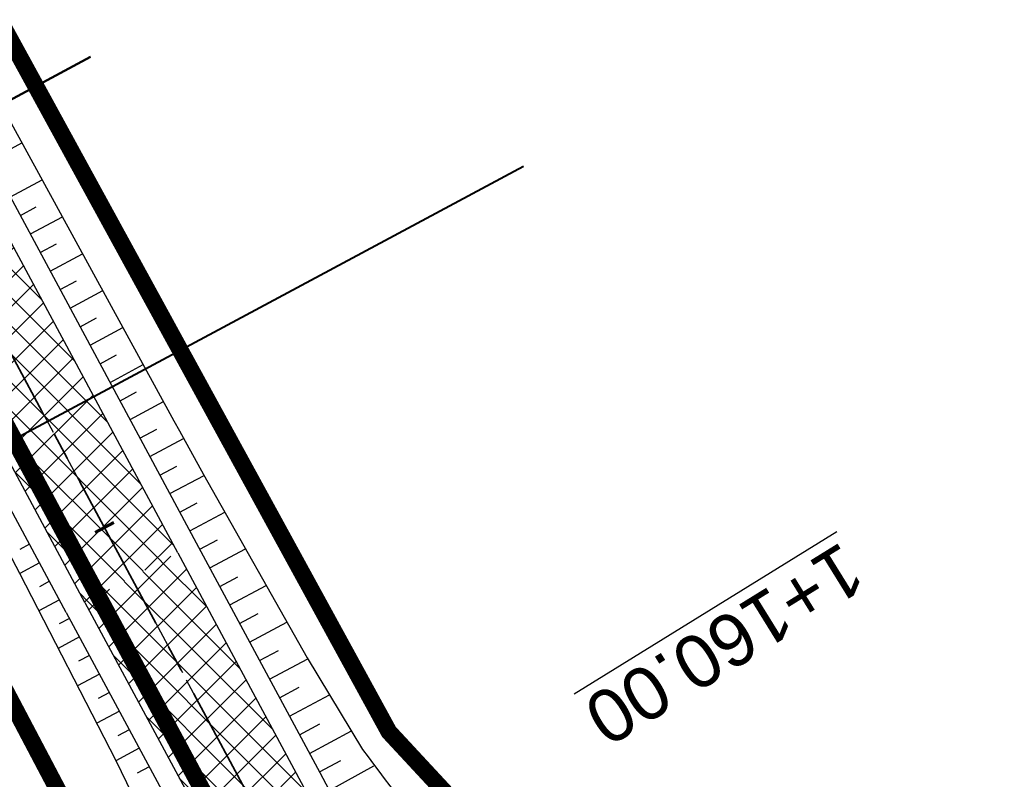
# Model space of a CAD drawing. Header units: metres. Extents: x 7529682 to 7533711, y 5721195 to 5727842.
# Tile 170 of 232: x 7530254 to 7530277, y 5726775 to 5726794. Entities that reach past the tile are written whole.
import ezdxf

# ---------------------------------------------------------------- set-up
doc = ezdxf.new("R2010")
doc.units = ezdxf.units.M
for name, pattern in [('817-dzialki-09-05-04$0$HIDDEN', [0.375, 0.25, -0.125]), ('ACAD_ISO05W100', [33, 24, -3, 0, -3, 0, -3]), ('CENTER', [50.800000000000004, 31.75, -6.35, 6.35, -6.35]), ('CENTER2', [28.575000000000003, 19.05, -3.175, 3.175, -3.175]), ('HIDDEN', [9.524999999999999, 6.35, -3.175])]:
    doc.linetypes.add(name, pattern=pattern)
for name, color, linetype in [('C-DROGI-SYTUACJA', 7, 'Continuous'), ('D-pobocza', 60, 'Continuous'), ('D-rowy', 160, 'Continuous'), ('D-skarpa', 2, 'Continuous'), ('D-skarpa-kreskowanie', 2, 'Continuous')]:
    doc.layers.add(name, color=color, linetype=linetype)
for name, color, linetype, lineweight, true_color in [('D-hatch-ciag-pieszo-rowerowy', 7, 'Continuous', 13, 0xff9f80), ('D-LR-etap-III', 7, '817-dzialki-09-05-04$0$HIDDEN', 50, 0x00008f), ('D-przekroje-pop', 7, 'Continuous', 50, 0x000099), ('D-typowe', 7, 'Continuous', 40, 0x0061c2)]:
    doc.layers.add(name, color=color, linetype=linetype, lineweight=lineweight, true_color=true_color)
for name, color, linetype, lineweight in [('D-obrzeża', 2, 'Continuous', 30), ('D-oś', 10, 'CENTER', 30), ('D-pas-drogowy', 7, 'ACAD_ISO05W100', 50)]:
    doc.layers.add(name, color=color, linetype=linetype, lineweight=lineweight)
doc.layers.add('poprzeczki', color=7, linetype='Continuous', true_color=0x0000c7)
doc.styles.get("Standard").update_dxf_attribs({"font": 'arial.ttf'})

# ---------------------------------------------------------------- blocks, each defined once
blk = doc.blocks.new('AeccTickLine')
at = {"color": 0, "linetype": 'ByBlock', "lineweight": -2}
blk.add_line((0, 1), (-3.673819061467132e-16, -1), dxfattribs=at)

msp = doc.modelspace()

# ---------------------------------------------------------------- hatches: boundary and pattern name
at = {"layer": 'D-hatch-ciag-pieszo-rowerowy'}
h = msp.add_hatch(dxfattribs=at)
h.set_pattern_fill('ANSI37', color=256, scale=0.15, style=0)
h.set_pattern_definition([(45, (0.8765760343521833, 0.4840681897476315), (-0.3367596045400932, 0.3367596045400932), []), (135, (0.8765760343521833, 0.4840681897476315), (-0.3367596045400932, -0.3367596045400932), [])])
h.paths.add_polyline_path([(7530218.951549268, 5726852.807070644), (7530216.574564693, 5726851.958846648), (7530226.803596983, 5726832.319792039), (7530255.070830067, 5726779.690066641), (7530257.273261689, 5726780.872984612), (7530229.013536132, 5726833.48873203)])
h = msp.add_hatch(dxfattribs=at)
h.set_pattern_fill('ANSI37', color=256, scale=0.15, style=0)
h.set_pattern_definition([(45, (0, 0), (-0.3367596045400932, 0.3367596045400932), []), (135, (0, 0), (-0.3367596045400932, -0.3367596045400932), [])])
h.paths.add_polyline_path([(7530259.102442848, 5726774.825526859), (7530256.172045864, 5726780.281525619), (7530255.070830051, 5726779.690066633), (7530258.001227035, 5726774.234067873, 0.06358496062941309), (7530264.071612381, 5726765.728910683), (7530264.988877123, 5726766.578101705, -0.06358496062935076)])
h.paths.add_polyline_path([(7530260.203658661, 5726775.416985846), (7530257.273261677, 5726780.872984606), (7530256.172045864, 5726780.281525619), (7530259.102442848, 5726774.825526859, 0.06358496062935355), (7530264.988877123, 5726766.578101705), (7530265.906141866, 5726767.427292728, -0.06358496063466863)])

# ---------------------------------------------------------------- linework, layer by layer
at = {"layer": 'C-DROGI-SYTUACJA', "color": 10, "linetype": 'CENTER2', "lineweight": 35, "ltscale": 0.2}
msp.add_lwpolyline([(7529994.784814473, 5727271.452278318), (7530014.918624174, 5727233.117987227), (7530030.611190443, 5727203.571422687), (7530048.95165067, 5727168.884096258), (7530066.58439081, 5727135.608591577), (7530088.791572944, 5727092.929201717), (7530119.442360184, 5727037.047053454), (7530133.979593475, 5727010.093640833), (7530160.01702296, 5726961.449550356), (7530183.786607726, 5726917.332915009), (7530204.666096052, 5726877.528243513), (7530227.908566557, 5726832.904262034), (7530259.102442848, 5726774.825526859, 0.06358496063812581), (7530264.988877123, 5726766.578101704), (7530268.469625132, 5726762.818326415, -0.06508397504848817), (7530272.968742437, 5726756.474687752), (7530281.4242284, 5726740.503672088, -0.06508397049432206), (7530284.141528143, 5726733.216691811), (7530284.890711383, 5726729.972348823, 0.06446268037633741), (7530289.361782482, 5726717.936811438), (7530322.483990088, 5726654.998261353), (7530339.922145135, 5726621.886334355)], format="xyb", dxfattribs=at)
at = {"layer": 'D-LR-etap-III', "ltscale": 10, "flags": 128}
msp.add_lwpolyline([(7531750.474471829, 5723895.103125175, 0.4, 0.4, 0), (7531750.505, 5723895.13, 0.4, 0.4, 0), (7531682.71, 5724022.92, 0.4, 0.4, 0), (7531619.177023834, 5724147.203692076, 0.4, 0.4, 0), (7531592.308960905, 5724198.48863389, 0.4, 0.4, 0), (7531553.263875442, 5724272.918564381, 0.4, 0.4, 0), (7531504.019999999, 5724366.79, 0.4, 0.4, 0), (7531482.09, 5724407.62, 0.4, 0.4, 0), (7531412.350402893, 5724541.182759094, 0.4, 0.4, 0), (7531388.463669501, 5724586.929768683, 0.4, 0.4, 0), (7531345.12, 5724669.94, 0.4, 0.4, 0), (7531127.66, 5725081.67, 0.4, 0.4, 0), (7531059.253139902, 5725211.040795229, 0.4, 0.4, 0), (7531008.007244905, 5725307.953830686, 0.4, 0.4, 0), (7530964.181635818, 5725390.835555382, 0.4, 0.4, 0), (7530914.557354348, 5725484.683561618, 0.4, 0.4, 0), (7530865.243241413, 5725577.493975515, 0.4, 0.4, 0), (7530840.085257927, 5725624.058651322, 0.4, 0.4, 0), (7530802.559525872, 5725694.924584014, 0.4, 0.4, 0), (7530755.54, 5725787.51, 0.4, 0.4, 0), (7530708.717810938, 5725876.303221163, 0.4, 0.4, 0), (7530695.12, 5725902.09, 0.4, 0.4, 0), (7530642.91397006, 5726001.07839487, 0.4, 0.4, 0), (7530634.934723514, 5726016.146615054, 0.4, 0.4, 0), (7530610.820000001, 5726061.929999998, 0.4, 0.4, 0), (7530610.820000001, 5726061.929999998, 0.4, 0.4, 0), (7530607.21, 5726063.51, 0.4, 0.4, 0), (7530597.42, 5726080.68, 0.4, 0.4, 0), (7530591.16, 5726088.44, 0.4, 0.4, 0), (7530581.28, 5726107.21, 0.4, 0.4, 0), (7530571.29, 5726130.56, 0.4, 0.4, 0), (7530549.554994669, 5726171.527317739, 0.4, 0.4, 0), (7530531.014309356, 5726206.473807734, 0.4, 0.4, 0), (7530516.461208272, 5726236.016618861, 0.4, 0.4, 0), (7530500.798929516, 5726266.141265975, 0.4, 0.4, 0), (7530491.349999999, 5726283.94, 0.4, 0.4, 0), (7530482.4, 5726303.41, 0.4, 0.4, 0), (7530482.4, 5726303.41, 0.4, 0.4, 0), (7530450.41, 5726357.28, 0.4, 0.4, 0), (7530397.759396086, 5726458.499907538, 0.4, 0.4, 0), (7530334.707815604, 5726583.664702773, 0.4, 0.4, 0), (7530303.939274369, 5726645.167943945, 0.4, 0.4, 0), (7530300.509779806, 5726651.777515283, 0.4, 0.4, 0), (7530289.213532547, 5726671.966724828, 0.4, 0.4, 0), (7530281.54, 5726685.57, 0.4, 0.4, 0), (7530261.37085633, 5726724.163374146, 0.4, 0.4, 0), (7530254.03, 5726738.21, 0.4, 0.4, 0), (7530197.219999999, 5726845.06, 0.4, 0.4, 0), (7530194.71, 5726849.15, 0.4, 0.4, 0), (7530195.92, 5726850.75, 0.4, 0.4, 0), (7530170.546669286, 5726892.961489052, 0.4, 0.4, 0), (7530143.174718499, 5726945.065838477, 0.4, 0.4, 0), (7530105.059999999, 5727018.32, 0.4, 0.4, 0), (7530100.059999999, 5727027.16, 0.4, 0.4, 0), (7530062.318670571, 5727099.625398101, 0.4, 0.4, 0), (7530015.378537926, 5727189.420463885, 0.4, 0.4, 0), (7529983.207960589, 5727250.206596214, 0.4, 0.4, 0), (7529953.284293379, 5727306.74720398, 0.4, 0.4, 0), (7529900.67053443, 5727406.15903814, 0.4, 0.4, 0), (7529890.630239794, 5727425.131178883, 0.4, 0.4, 0), (7529875.155383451, 5727454.426350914, 0.4, 0.4, 0), (7529857.560096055, 5727487.787346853, 0.4, 0.4, 0), (7529835.194401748, 5727530.19312405, 0.4, 0.4, 0), (7529811.740544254, 5727574.662079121, 0.4, 0.4, 0), (7529792.101859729, 5727611.922638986, 0.4, 0.4, 0), (7529768.066117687, 5727657.469613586, 0.4, 0.4, 0), (7529755.210566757, 5727682.131373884, 0.4, 0.4, 0), (7529753.309999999, 5727681.13, 0.4, 0.4, 0), (7529739.21, 5727707.77, 0.4, 0.4, 0), (7529735.394745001, 5727711.251990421, 0.4, 0.4, 0), (7529725.42, 5727730.2, 0.4, 0.4, 0), (7529723.55, 5727729.88, 0.4, 0.4, 0), (7529695.566668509, 5727782.932080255, 0.4, 0.4, 0), (7529717.67971874, 5727794.024357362, 0.4, 0.4, 0), (7529736.274870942, 5727758.647400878, 0.4, 0.4, 0), (7529736.274870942, 5727758.647400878, 0.4, 0.4, 0), (7529744.511003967, 5727750.406106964, 0.4, 0.4, 0), (7529744.511003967, 5727750.406106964, 0.4, 0.4, 0), (7529750.282568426, 5727738.549848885, 0.4, 0.4, 0), (7529777.108510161, 5727687.569424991, 0.4, 0.4, 0), (7529796.51537536, 5727651.329932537, 0.4, 0.4, 0), (7529814.937945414, 5727616.793170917, 0.4, 0.4, 0), (7529839.006722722, 5727572.303976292, 0.4, 0.4, 0), (7529860.617626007, 5727532.509108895, 0.4, 0.4, 0), (7529882.348967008, 5727491.504261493, 0.4, 0.4, 0), (7529904.865139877, 5727449.096370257, 0.4, 0.4, 0), (7529920.747384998, 5727418.884773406, 0.4, 0.4, 0), (7529946.676504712, 5727368.547487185, 0.4, 0.4, 0), (7529972.024701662, 5727320.573310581, 0.4, 0.4, 0), (7529987.740014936, 5727290.153392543, 0.4, 0.4, 0), (7529996.497385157, 5727273.661630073, 0.4, 0.4, 0), (7530017.541471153, 5727234.202689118, 0.4, 0.4, 0), (7530033.053657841, 5727204.864166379, 0.4, 0.4, 0), (7530051.622983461, 5727170.222745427, 0.4, 0.4, 0), (7530069.276612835, 5727137.015751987, 0.4, 0.4, 0), (7530089.385386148, 5727097.533639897, 0.4, 0.4, 0), (7530109.712512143, 5727060.746615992, 0.4, 0.4, 0), (7530136.769722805, 5727011.640131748, 0.4, 0.4, 0), (7530162.446686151, 5726962.743777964, 0.4, 0.4, 0), (7530187.674104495, 5726916.992101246, 0.4, 0.4, 0), (7530207.820739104, 5726879.335323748, 0.4, 0.4, 0), (7530230.625609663, 5726834.518686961, 0.4, 0.4, 0), (7530262.288093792, 5726776.61832811, 0.4, 0.4, 0), (7530277.509672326, 5726760.213143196, 0.4, 0.4, 0), (7530286.036865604, 5726744.106684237, 0.4, 0.4, 0), (7530288.097472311, 5726735.884066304, 0.4, 0.4, 0), (7530290.393870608, 5726725.046963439, 0.4, 0.4, 0), (7530296.17664807, 5726713.582980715, 0.4, 0.4, 0), (7530302.726195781, 5726701.18226779, 0.4, 0.4, 0), (7530325.685047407, 5726657.466383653, 0.4, 0.4, 0), (7530343.243978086, 5726623.648592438, 0.4, 0.4, 0), (7530360.229820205, 5726591.746871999, 0.4, 0.4, 0), (7530383.20855044, 5726548.059469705, 0.4, 0.4, 0), (7530406.017875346, 5726503.605514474, 0.4, 0.4, 0), (7530427.464919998, 5726462.620289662, 0.4, 0.4, 0), (7530447.9278544, 5726424.388014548, 0.4, 0.4, 0), (7530471.126878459, 5726379.920667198, 0.4, 0.4, 0), (7530490.501003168, 5726343.033350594, 0.4, 0.4, 0), (7530509.499458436, 5726306.733076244, 0.4, 0.4, 0), (7530529.890269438, 5726267.244072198, 0.4, 0.4, 0), (7530543.852446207, 5726238.990319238, 0.4, 0.4, 0), (7530554.808897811, 5726218.943990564, 0.4, 0.4, 0), (7530559.027108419, 5726212.223286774, 0.4, 0.4, 0), (7530563.060988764, 5726206.409670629, 0.4, 0.4, 0), (7530566.93354971, 5726200.463543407, 0.4, 0.4, 0), (7530569.771022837, 5726194.901501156, 0.4, 0.4, 0), (7530571.47319415, 5726191.282350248, 0.4, 0.4, 0), (7530572.839142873, 5726188.024533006, 0.4, 0.4, 0), (7530575.295071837, 5726182.034664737, 0.4, 0.4, 0), (7530579.736851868, 5726173.306070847, 0.4, 0.4, 0), (7530583.3, 5726167.41, 0.4, 0.4, 0), (7530593.4, 5726163.33, 0.4, 0.4, 0), (7530598.618375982, 5726155.264489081, 0.4, 0.4, 0), (7530608.258304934, 5726140.497132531, 0.4, 0.4, 0), (7530603.269999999, 5726136.83, 0.4, 0.4, 0), (7530606.53, 5726131.84, 0.4, 0.4, 0), (7530604.239057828, 5726124.21679044, 0.4, 0.4, 0), (7530605.847136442, 5726121.630127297, 0.4, 0.4, 0), (7530608.971611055, 5726116.164124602, 0.4, 0.4, 0), (7530618.114293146, 5726097.791111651, 0.4, 0.4, 0), (7530651.213125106, 5726034.959524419, 0.4, 0.4, 0), (7530670.243741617, 5725998.61095082, 0.4, 0.4, 0), (7530698.075474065, 5725945.952624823, 0.4, 0.4, 0), (7530716.505955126, 5725911.3051464, 0.4, 0.4, 0), (7530735.223454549, 5725875.667401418, 0.4, 0.4, 0), (7530752.504235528, 5725842.154920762, 0.4, 0.4, 0), (7530778.310652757, 5725793.501254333, 0.4, 0.4, 0), (7530797.499961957, 5725756.381811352, 0.4, 0.4, 0), (7530812.518974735, 5725728.28874362, 0.4, 0.4, 0), (7530820.039295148, 5725713.160404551, 0.4, 0.4, 0), (7530822.422446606, 5725710.193574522, 0.4, 0.4, 0), (7530833.154893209, 5725688.800634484, 0.4, 0.4, 0), (7530849.629354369, 5725656.158601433, 0.4, 0.4, 0), (7530867.98290276, 5725621.963939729, 0.4, 0.4, 0), (7530872.629809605, 5725612.88760475, 0.4, 0.4, 0), (7530880.354488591, 5725597.594500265, 0.4, 0.4, 0), (7530883.839446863, 5725593.389159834, 0.4, 0.4, 0), (7530891.782113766, 5725587.763349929, 0.4, 0.4, 0), (7530895.038670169, 5725584.280746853, 0.4, 0.4, 0), (7530897.033644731, 5725580.941110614, 0.4, 0.4, 0), (7530900.951646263, 5725579.945856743, 0.4, 0.4, 0), (7530904.80970798, 5725571.977328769, 0.4, 0.4, 0), (7530903.682362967, 5725568.566434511, 0.4, 0.4, 0), (7530908.900614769, 5725558.844845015, 0.4, 0.4, 0), (7530910.252030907, 5725545.671606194, 0.4, 0.4, 0), (7530912.872986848, 5725538.645543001, 0.4, 0.4, 0), (7530945.278171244, 5725478.464284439, 0.4, 0.4, 0), (7530959.692318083, 5725450.24628822, 0.4, 0.4, 0), (7531002.82670893, 5725368.192370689, 0.4, 0.4, 0), (7531044.703532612, 5725290.314293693, 0.4, 0.4, 0), (7531064.098839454, 5725253.212562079, 0.4, 0.4, 0), (7531083.010253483, 5725216.677517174, 0.4, 0.4, 0), (7531113.013137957, 5725158.465613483, 0.4, 0.4, 0), (7531137.364304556, 5725113.07076138, 0.4, 0.4, 0), (7531150.830830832, 5725086.711759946, 0.4, 0.4, 0), (7531159.745663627, 5725076.640848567, 0.4, 0.4, 0), (7531166.309999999, 5725074.58, 0.4, 0.4, 0), (7531172.29, 5725062.58, 0.4, 0.4, 0), (7531170.589828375, 5725055.605912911, 0.4, 0.4, 0), (7531173.732823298, 5725044.080706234, 0.4, 0.4, 0), (7531215.342008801, 5724964.859648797, 0.4, 0.4, 0), (7531238.054496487, 5724921.684649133, 0.4, 0.4, 0), (7531262.389821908, 5724875.282876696, 0.4, 0.4, 0), (7531295.587160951, 5724811.265731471, 0.4, 0.4, 0), (7531348.487908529, 5724712.362812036, 0.4, 0.4, 0), (7531363.740817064, 5724682.68394264, 0.4, 0.4, 0), (7531366.986905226, 5724675.865317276, 0.4, 0.4, 0), (7531382.541261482, 5724646.110625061, 0.4, 0.4, 0), (7531401.299165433, 5724610.874551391, 0.4, 0.4, 0), (7531428.964837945, 5724558.862274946, 0.4, 0.4, 0), (7531449.111202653, 5724520.397801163, 0.4, 0.4, 0), (7531477.292992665, 5724465.831467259, 0.4, 0.4, 0), (7531500.996290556, 5724421.112506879, 0.4, 0.4, 0), (7531512.121834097, 5724400.549045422, 0.4, 0.4, 0), (7531513.78163794, 5724396.757451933, 0.4, 0.4, 0), (7531526.32, 5724379.39, 0.4, 0.4, 0), (7531566.783642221, 5724302.73628205, 0.4, 0.4, 0), (7531578.579156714, 5724282.774819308, 0.4, 0.4, 0), (7531584.232619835, 5724273.111246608, 0.4, 0.4, 0), (7531590.109283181, 5724263.508189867, 0.4, 0.4, 0), (7531593.027899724, 5724258.771479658, 0.4, 0.4, 0), (7531595.711841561, 5724254.226824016, 0.4, 0.4, 0), (7531601.659976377, 5724243.898197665, 0.4, 0.4, 0), (7531606.097733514, 5724235.986407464, 0.4, 0.4, 0), (7531609.382207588, 5724230.799061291, 0.4, 0.4, 0), (7531611.580260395, 5724227.671180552, 0.4, 0.4, 0), (7531612.707802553, 5724225.86410867, 0.4, 0.4, 0), (7531618.665224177, 5724214.480919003, 0.4, 0.4, 0), (7531619.885522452, 5724212.333950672, 0.4, 0.4, 0), (7531620.931818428, 5724210.787064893, 0.4, 0.4, 0), (7531623.518605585, 5724207.111542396, 0.4, 0.4, 0), (7531626.143926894, 5724203.61306897, 0.4, 0.4, 0), (7531632.022984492, 5724196.485954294, 0.4, 0.4, 0), (7531653.949089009, 5724152.617641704, 0.4, 0.4, 0), (7531656.750690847, 5724143.103797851, 0.4, 0.4, 0), (7531659.61440691, 5724133.254504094, 0.4, 0.4, 0), (7531661.627147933, 5724128.646047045, 0.4, 0.4, 0.01093811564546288), (7531674.314987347, 5724101.43546424, 0.4, 0.4, 0), (7531685.137626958, 5724081.408252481, 0.4, 0.4, 0), (7531692.159945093, 5724066.277333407, 0.4, 0.4, 0), (7531699.662164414, 5724051.388120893, 0.4, 0.4, 0), (7531704.480624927, 5724040.808561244, 0.4, 0.4, 0), (7531704.480624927, 5724040.808561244, 0.4, 0.4, 0), (7531704.401251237, 5724037.368913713, 0.4, 0.4, 0), (7531720.383609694, 5724003.441317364, 0.4, 0.4, 0), (7531728.79890528, 5723986.206298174, 0.4, 0.4, 0), (7531733.237926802, 5723977.192631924, 0.4, 0.4, 0), (7531736.750027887, 5723969.505210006, 0.4, 0.4, 0), (7531737.336143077, 5723968.518916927, 0.4, 0.4, 0), (7531738.285051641, 5723967.699360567, 0.4, 0.4, 0), (7531742.180915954, 5723962.346428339, 0.4, 0.4, 0), (7531744.286141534, 5723958.615526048, 0.4, 0.4, 0), (7531755.393260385, 5723944.192617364, 0.4, 0.4, 0), (7531758.69, 5723936.76, 0.4, 0.4, 0), (7531780.08, 5723929.25, 0.4, 0.4, 0), (7531792.611989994, 5723906.337708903, 0.4, 0.4, 0), (7531792.611989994, 5723906.337708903, 0.4, 0.4, 0), (7531756.962094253, 5723883.055323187, 0.4, 0.4, 0), (7531750.46, 5723895.130000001, 0.4, 0.4, 0), (7531750.46, 5723895.130000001, 0, 0, 0)], format="xyseb", dxfattribs=at)
at = {"layer": 'D-obrzeża'}
for points in [[(7530255.070830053, 5726779.690066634), (7530226.803596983, 5726832.319792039), (7530203.558300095, 5726876.949199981), (7530182.682878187, 5726916.746119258), (7530158.915773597, 5726960.858151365), (7530132.878471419, 5727009.502004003), (7530118.344271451, 5727036.449792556), (7530087.649834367, 5727092.411522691), (7530086.699342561, 5727094.242115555), (7530065.47768309, 5727135.027454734), (7530047.847139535, 5727168.298814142), (7530029.506689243, 5727202.986120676), (7530013.813315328, 5727232.534205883), (7529993.681375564, 5727270.864936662)], [(7530257.273261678, 5726780.872984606), (7530229.013536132, 5726833.48873203), (7530218.951549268, 5726852.807070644)]]:
    msp.add_lwpolyline(points, dxfattribs=at)
for points in [[(7530257.273261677, 5726780.872984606), (7530260.203658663, 5726775.416985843, 0.0635849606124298), (7530265.906141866, 5726767.427292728)], [(7530255.070830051, 5726779.690066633), (7530258.001227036, 5726774.23406787, 0.06358496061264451), (7530264.071612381, 5726765.728910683)]]:
    msp.add_lwpolyline(points, format="xyb", dxfattribs=at)
at = {"layer": 'D-oś', "ltscale": 0.03}
msp.add_lwpolyline([(7529994.784814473, 5727271.452278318), (7530014.918624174, 5727233.117987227), (7530030.611190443, 5727203.571422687), (7530048.95165067, 5727168.884096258), (7530066.58439081, 5727135.608591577), (7530088.791572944, 5727092.929201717), (7530119.442360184, 5727037.047053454), (7530133.979593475, 5727010.093640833), (7530160.01702296, 5726961.449550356), (7530183.786607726, 5726917.332915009), (7530204.666096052, 5726877.528243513), (7530227.908566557, 5726832.904262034), (7530259.102442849, 5726774.825526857, 0.06358496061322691), (7530264.988877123, 5726766.578101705), (7530268.469625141, 5726762.818326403, -0.06508397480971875), (7530272.968742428, 5726756.474687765), (7530281.424228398, 5726740.503672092, -0.06508397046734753), (7530284.141528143, 5726733.216691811), (7530284.890711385, 5726729.972348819, 0.06446268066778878), (7530289.361782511, 5726717.936811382), (7530322.48423269, 5726654.997800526)], format="xyb", dxfattribs=at)
at = {"layer": 'D-pas-drogowy', "ltscale": 0.2, "flags": 128}
msp.add_lwpolyline([(7531633.018560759, 5724182.834272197, 0.4, 0.4, 0), (7531617.558899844, 5724211.608162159, 0.4, 0.4, 0), (7531566.783642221, 5724302.73628205, 0.4, 0.4, 0), (7531538.419082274, 5724356.469679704, 0.4, 0.4, 0), (7531526.32, 5724379.39, 0.4, 0.4, 0), (7531516.102085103, 5724393.607319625, 0.4, 0.4, 0.001485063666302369), (7531513.78037409, 5724396.837773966, 0.4, 0.4, 0), (7531501.87, 5724413.41, 0.4, 0.4, 0), (7531474.926107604, 5724464.507896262, 0.4, 0.4, 0), (7531446.200436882, 5724518.992313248, 0.4, 0.4, 0), (7531424.962185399, 5724559.262257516, 0.4, 0.4, 0), (7531398.444460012, 5724609.565801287, 0.4, 0.4, 0), (7531379.647455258, 5724645.216004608, 0.4, 0.4, 0), (7531365.23, 5724672.56, 0.4, 0.4, 0), (7531341.305752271, 5724717.915356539, 0.4, 0.4, 0), (7531312.899996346, 5724771.788898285, 0.4, 0.4, 0), (7531292.590923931, 5724810.306502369, 0.4, 0.4, 0), (7531259.391619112, 5724873.271351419, 0.4, 0.4, 0), (7531233.740401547, 5724921.922582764, 0.4, 0.4, 0), (7531203.072738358, 5724980.092044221, 0.4, 0.4, 0), (7531173.471398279, 5725036.225177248, 0.4, 0.4, 0), (7531168.269999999, 5725046.09, 0.4, 0.4, 0), (7531172.29, 5725062.58, 0.4, 0.4, 0), (7531166.309999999, 5725074.58, 0.4, 0.4, 0), (7531150.32, 5725079.6, 0.4, 0.4, 0), (7531141.5, 5725096.43, 0.4, 0.4, 0), (7531109.311735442, 5725157.814415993, 0.4, 0.4, 0), (7531086.641300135, 5725201.047918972, 0.4, 0.4, 0), (7531059.198258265, 5725253.383662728, 0.4, 0.4, 0), (7531028.206828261, 5725312.48946212, 0.4, 0.4, 0), (7530999.104694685, 5725367.990143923, 0.4, 0.4, 0), (7530956.247527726, 5725449.724815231, 0.4, 0.4, 0), (7530924.397774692, 5725510.463768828, 0.4, 0.4, 0), (7530897.509999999, 5725561.74, 0.4, 0.4, 0), (7530894.46, 5725566.14, 0.4, 0.4, 0), (7530892.16, 5725570.49, 0.4, 0.4, 0), (7530869.362688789, 5725613.307018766, 0.4, 0.4, 0), (7530861.693971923, 5725627.704613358, 0.4, 0.4, 0), (7530852.74, 5725644.52, 0.4, 0.4, 0), (7530831.509999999, 5725684.2, 0.4, 0.4, 0), (7530811.13, 5725722.52, 0.4, 0.4, 0), (7530792.3476413, 5725757.940652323, 0.4, 0.4, 0), (7530768.03, 5725803.8, 0.4, 0.4, 0), (7530748.768542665, 5725840.178507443, 0.4, 0.4, 0), (7530727.7, 5725879.97, 0.4, 0.4, 0), (7530712.0981582, 5725909.54523909, 0.4, 0.4, 0), (7530693.644105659, 5725944.645156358, 0.4, 0.4, 0), (7530665.702224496, 5725997.538976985, 0.4, 0.4, 0), (7530641.759999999, 5726042.88, 0.4, 0.4, 0), (7530616.5, 5726091.48, 0.4, 0.4, 0), (7530604.628439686, 5726114.319880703, 0.4, 0.4, -0.007762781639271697), (7530602.5, 5726118.43, 0.4, 0.4, 0), (7530603.992037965, 5726123.394821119, 0.4, 0.4, 0), (7530606.53, 5726131.84, 0.4, 0.4, 0), (7530603.269999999, 5726136.83, 0.4, 0.4, 0), (7530593.775620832, 5726151.368713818, 0.4, 0.4, 0), (7530590.202637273, 5726156.84001263, 0.4, 0.4, 0), (7530583.3, 5726167.41, 0.4, 0.4, 0), (7530580.578343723, 5726170.427567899, 0.4, 0.4, 0), (7530575.849999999, 5726175.67, 0.4, 0.4, 0), (7530569.009999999, 5726186.66, 0.4, 0.4, 0), (7530562.555322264, 5726199.189409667, 0.4, 0.4, 0), (7530555.67, 5726211.39, 0.4, 0.4, 0), (7530548.29, 5726224.23, 0.4, 0.4, 0), (7530540.58, 5726237.71, 0.4, 0.4, 0), (7530532.679999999, 5726252.65, 0.4, 0.4, 0), (7530524.059999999, 5726269.35, 0.4, 0.4, 0), (7530502.82, 5726309.91, 0.4, 0.4, 0), (7530488.83, 5726336.63, 0.4, 0.4, 0), (7530466.03, 5726380.16, 0.4, 0.4, 0), (7530438.469999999, 5726432.77, 0.4, 0.4, 0), (7530424.53, 5726459.09, 0.4, 0.4, 0), (7530401.63, 5726502.97, 0.4, 0.4, 0), (7530383.38, 5726538.06, 0.4, 0.4, 0), (7530353.969999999, 5726593.52, 0.4, 0.4, 0), (7530338.469999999, 5726622.74, 0.4, 0.4, 0), (7530322.009999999, 5726653.88, 0.4, 0.4, 0), (7530297.54, 5726700.33, 0.4, 0.4, 0), (7530287.38, 5726719.6, 0.4, 0.4, 0), (7530285.94993921, 5726722.315508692, 0.4, 0.4, 0), (7530280.259999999, 5726733.12, 0.4, 0.4, 0), (7530266.73, 5726758.74, 0.4, 0.4, 0), (7530260.42, 5726770.47, 0.4, 0.4, 0), (7530253.25, 5726783.82, 0.4, 0.4, 0), (7530244.95, 5726799.33, 0.4, 0.4, 0), (7530239.389999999, 5726808.49, 0.4, 0.4, 0), (7530238.29, 5726807.9, 0.4, 0.4, 0), (7530218.11, 5726850.67, 0.4, 0.4, 0), (7530175.906646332, 5726928.168028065, 0.4, 0.4, 0), (7530096.679999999, 5727076.15, 0.4, 0.4, 0), (7530094.679999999, 5727079.89, 0.4, 0.4, 0), (7530064.59693469, 5727135.522637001, 0.4, 0.4, 0), (7530046.730970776, 5727168.8921561, 0.4, 0.4, 0), (7530025.803045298, 5727208.461374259, 0.4, 0.4, 0), (7530012.846501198, 5727232.979315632, 0.4, 0.4, 0), (7529994.15, 5727268.45, 0.4, 0.4, 0), (7529981.670868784, 5727291.93018666, 0.4, 0.4, 0), (7529949.889999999, 5727351.73, 0.4, 0.4, 0), (7529924.75, 5727399.03, 0.4, 0.4, 0), (7529915.515824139, 5727417.099754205, 0.4, 0.4, 0), (7529885.83, 5727475.19, 0.4, 0.4, 0), (7529862.559999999, 5727519.97, 0.4, 0.4, 0), (7529852.984923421, 5727538.191086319, 0.4, 0.4, 0), (7529836.513084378, 5727569.51130111, 0.4, 0.4, 0), (7529815.36890814, 5727609.140983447, 0.4, 0.4, 0), (7529792.795203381, 5727651.247499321, 0.4, 0.4, 0), (7529774.199114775, 5727685.858348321, 0.4, 0.4, 0), (7529746.966026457, 5727736.059440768, 0.4, 0.4, 0), (7529733.92, 5727757.62, 0.4, 0.4, 0), (7529708.607472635, 5727806.388536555, 0.4, 0.4, 0), (7529688.491967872, 5727796.344621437, 0.4, 0.4, 0), (7529723.55, 5727729.88, 0.4, 0.4, 0), (7529725.42, 5727730.2, 0.4, 0.4, 0), (7529735.38, 5727711.28, 0.4, 0.4, 0), (7529739.21, 5727707.77, 0.4, 0.4, 0), (7529753.309999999, 5727681.13, 0.4, 0.4, 0), (7529755.178396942, 5727682.114424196, 0.4, 0.4, 0), (7529792.101859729, 5727611.922638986, 0.4, 0.4, 0), (7529811.740544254, 5727574.662079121, 0.4, 0.4, 0), (7529835.194401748, 5727530.19312405, 0.4, 0.4, 0), (7529857.560096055, 5727487.787346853, 0.4, 0.4, 0), (7529875.155383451, 5727454.426350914, 0.4, 0.4, 0), (7529890.630239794, 5727425.131178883, 0.4, 0.4, 0), (7529900.67053443, 5727406.15903814, 0.4, 0.4, 0), (7529953.284293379, 5727306.74720398, 0.4, 0.4, 0), (7529983.207960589, 5727250.206596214, 0.4, 0.4, 0), (7530015.378537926, 5727189.420463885, 0.4, 0.4, 0), (7530062.318670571, 5727099.625398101, 0.4, 0.4, 0), (7530100.059999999, 5727027.16, 0.4, 0.4, 0), (7530105.059999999, 5727018.32, 0.4, 0.4, 0), (7530143.174718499, 5726945.065838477, 0.4, 0.4, 0), (7530170.546669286, 5726892.961489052, 0.4, 0.4, 0), (7530195.92, 5726850.75, 0.4, 0.4, 0), (7530194.71, 5726849.15, 0.4, 0.4, 0), (7530197.219999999, 5726845.06, 0.4, 0.4, 0), (7530254.03, 5726738.21, 0.4, 0.4, 0), (7530261.37085633, 5726724.163374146, 0.4, 0.4, 0), (7530281.54, 5726685.57, 0.4, 0.4, 0), (7530289.213532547, 5726671.966724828, 0.4, 0.4, 0), (7530300.509779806, 5726651.777515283, 0.4, 0.4, 0), (7530303.939274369, 5726645.167943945, 0.4, 0.4, 0), (7530334.707815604, 5726583.664702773, 0.4, 0.4, 0), (7530397.759396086, 5726458.499907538, 0.4, 0.4, 0), (7530450.41, 5726357.28, 0.4, 0.4, 0), (7530482.4, 5726303.41, 0.4, 0.4, 0), (7530483.687990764, 5726301.003383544, 0.4, 0.4, 0), (7530491.349999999, 5726283.94, 0.4, 0.4, 0), (7530512.67, 5726243.78, 0.4, 0.4, 0), (7530529.429999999, 5726209.46, 0.4, 0.4, 0), (7530571.29, 5726130.56, 0.4, 0.4, 0), (7530581.28, 5726107.21, 0.4, 0.4, 0), (7530591.16, 5726088.44, 0.4, 0.4, 0), (7530597.42, 5726080.68, 0.4, 0.4, 0), (7530607.21, 5726063.51, 0.4, 0.4, 0), (7530610.820000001, 5726061.929999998, 0.4, 0.4, 0), (7530634.934723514, 5726016.146615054, 0.4, 0.4, 0), (7530642.91397006, 5726001.07839487, 0.4, 0.4, 0), (7530695.12, 5725902.09, 0.4, 0.4, 0), (7530708.717810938, 5725876.303221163, 0.4, 0.4, 0), (7530755.54, 5725787.51, 0.4, 0.4, 0), (7530802.559525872, 5725694.924584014, 0.4, 0.4, 0), (7530840.085257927, 5725624.058651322, 0.4, 0.4, 0), (7530865.243241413, 5725577.493975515, 0.4, 0.4, 0), (7530914.557354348, 5725484.683561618, 0.4, 0.4, 0), (7530964.181635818, 5725390.835555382, 0.4, 0.4, 0), (7531008.007244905, 5725307.953830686, 0.4, 0.4, 0), (7531059.253139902, 5725211.040795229, 0.4, 0.4, 0), (7531127.66, 5725081.67, 0.4, 0.4, 0), (7531345.12, 5724669.94, 0.4, 0.4, 0), (7531388.463669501, 5724586.929768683, 0.4, 0.4, 0), (7531412.350402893, 5724541.182759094, 0.4, 0.4, 0), (7531482.09, 5724407.62, 0.4, 0.4, 0), (7531504.019999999, 5724366.79, 0.4, 0.4, 0), (7531519.374444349, 5724337.520497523, 0.4, 0.4, 0), (7531563.748815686, 5724252.931583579, 0.4, 0.4, 0), (7531602.175111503, 5724179.681224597, 0.4, 0.4, 0), (7531619.177023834, 5724147.203692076, 0.4, 0.4, 0), (7531625.038493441, 5724135.63500206, 0.4, 0.4, 0), (7531656.796442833, 5724073.31633882, 0.4, 0.4, 0), (7531675.12, 5724037.36, 0.4, 0.4, 0), (7531682.71, 5724022.92, 0.4, 0.4, 0), (7531705.565196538, 5723979.810545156, 0.4, 0.4, 0), (7531736.605941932, 5723921.261514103, 0.4, 0.4, 0), (7531750.46, 5723895.130000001, 0.4, 0.4, 0), (7531740.769999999, 5723886.56, 0.4, 0.4, 0), (7531732.86, 5723885, 0.4, 0.4, 0), (7531722.179999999, 5723887.77, 0.4, 0.4, 0), (7531729.87, 5723862.17, 0.4, 0.4, 0), (7531742.92, 5723861.93, 0.4, 0.4, 0), (7531763.71, 5723859.52, 0.4, 0.4, 0), (7531768.42, 5723854.12, 0.4, 0.4, 0), (7531787.42, 5723817.97, 0.4, 0.4, 0), (7531795.57, 5723809.82, 0.4, 0.4, 0), (7531816.346897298, 5723819.850397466, 0.4, 0.4, 0), (7531816.346897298, 5723819.850397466, 0.4, 0.4, 0), (7531805.059999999, 5723843.23, 0.4, 0.4, 0), (7531803.61, 5723886.23, 0.4, 0.4, 0), (7531803.61, 5723886.23, 0.4, 0.4, 0), (7531780.08, 5723929.25, 0.4, 0.4, 0), (7531758.69, 5723936.76, 0.4, 0.4, 0), (7531749.3590272, 5723946.412126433, 0.4, 0.4, 0), (7531742.71, 5723953.29, 0.4, 0.4, 0), (7531735.177368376, 5723967.877529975, 0.4, 0.4, 0), (7531722.37, 5723992.68, 0.4, 0.4, 0), (7531705.041669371, 5724030.885563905, 0.4, 0.4, 0), (7531699.469999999, 5724043.17, 0.4, 0.4, 0), (7531692.69, 5724058.11, 0.4, 0.4, 0), (7531679.672010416, 5724084.016803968, 0.4, 0.4, 0), (7531674.55, 5724094.21, 0.4, 0.4, 0), (7531666.633166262, 5724114.002855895, 0.4, 0.4, 0), (7531649, 5724153.82, 0.4, 0.4, 0), (7531641.49, 5724149.34, 0.4, 0.4, 0), (7531626.04, 5724179.34, 0.4, 0.4, 0), (7531633.03, 5724182.84, 0, 0, 0)], format="xyseb", dxfattribs=at)
at = {"layer": 'D-pobocza'}
for points in [[(7530219.426946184, 5726852.976715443), (7530229.455523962, 5726833.722520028), (7530257.713748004, 5726781.109568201)], [(7530254.630343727, 5726779.453483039), (7530226.361609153, 5726832.08600404), (7530216.099167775, 5726851.789201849)]]:
    msp.add_lwpolyline(points, dxfattribs=at)
for points in [[(7530257.713748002, 5726781.1095682), (7530260.644144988, 5726775.653569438, 0.0635849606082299), (7530266.273047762, 5726767.766969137, 0.0635849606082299)], [(7530254.630343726, 5726779.453483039), (7530257.560740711, 5726773.997484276, 0.06358496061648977), (7530263.704706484, 5726765.389234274, 0.06358496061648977)]]:
    msp.add_lwpolyline(points, format="xyb", dxfattribs=at)
at = {"layer": 'D-przekroje-pop'}
msp.add_lwpolyline([(7530255.207618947, 5726792.644246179), (7530250.802755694, 5726790.278410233), (7530243.754974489, 5726786.493072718)], dxfattribs=at)
at = {"layer": 'D-rowy', "linetype": 'HIDDEN', "ltscale": 0.1, "const_width": 0.4, "flags": 128}
msp.add_lwpolyline([(7530267.204805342, 5726753.581889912), (7530262.981708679, 5726761.263961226), (7530254.918309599, 5726774.308589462), (7530242.345448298, 5726798.174197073), (7530215.738014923, 5726848.032501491), (7530210.965394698, 5726857.16211251)], dxfattribs=at)
at = {"layer": 'D-skarpa', "linetype": 'Continuous'}
for points in [[(7530224.958918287, 5726831.36793312, -2.610821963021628e-05), (7530231.251929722, 5726819.506548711)], [(7530219.426946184, 5726852.976715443), (7530220.183044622, 5726852.119955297, -0.04068884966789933), (7530227.04376128, 5726839.912340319), (7530229.299592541, 5726835.449726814), (7530230.02375787, 5726834.005962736, 0.003973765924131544), (7530236.320805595, 5726822.229023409), (7530238.69619139, 5726817.829289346), (7530240.99041057, 5726813.385960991), (7530243.491215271, 5726809.053588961), (7530257.183385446, 5726784.005060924), (7530257.315805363, 5726783.763209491), (7530257.885606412, 5726782.731493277), (7530260.346791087, 5726778.377841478), (7530261.663851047, 5726776.201249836, 0.01941615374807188), (7530265.948042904, 5726770.821461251), (7530267.708167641, 5726769.095583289), (7530271.462206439, 5726765.588816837), (7530273.203777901, 5726763.81963173), (7530274.520004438, 5726762.29894806), (7530275.554711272, 5726760.657329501), (7530276.652550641, 5726758.556618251), (7530276.652550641, 5726758.556618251)], [(7530243.539830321, 5726797.72860975), (7530246.145187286, 5726793.452392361), (7530248.788451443, 5726789.196534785), (7530252.836468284, 5726781.670347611), (7530252.966912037, 5726781.427434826), (7530253.520821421, 5726780.38718322), (7530255.80502373, 5726775.938474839), (7530256.680095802, 5726774.130390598, 0.05665159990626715), (7530260.233859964, 5726766.206622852), (7530264.031503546, 5726762.558309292), (7530264.031503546, 5726762.558309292), (7530265.5519423, 5726760.739994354), (7530265.858338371, 5726760.400833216), (7530267.066020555, 5726758.913307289), (7530267.447146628, 5726758.360491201), (7530267.447146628, 5726758.360491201), (7530267.964844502, 5726757.394809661), (7530269.162684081, 5726754.591281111)]]:
    msp.add_lwpolyline(points, format="xyb", dxfattribs=at)
at = {"layer": 'D-skarpa-kreskowanie', "linetype": 'Continuous'}
for p, q in [((7530252.829879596, 5726790.202663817, 107.6964991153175), (7530253.576434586, 5726790.603635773, 107.1315233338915)), ((7530253.303046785, 5726789.321691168, 107.6955800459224), (7530254.056091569, 5726789.726148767, 107.1256929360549)), ((7530253.53963038, 5726788.881204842, 107.6951205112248), (7530253.91777522, 5726789.084305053, 107.408949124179)), ((7530253.776213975, 5726788.440718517, 107.6946609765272), (7530254.535748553, 5726788.848661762, 107.1198625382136)), ((7530254.012797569, 5726788.000232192, 107.6942014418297), (7530254.394187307, 5726788.205075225, 107.4055743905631)), ((7530254.249381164, 5726787.559745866, 107.6937419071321), (7530255.015405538, 5726787.971174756, 107.1140321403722)), ((7530254.485964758, 5726787.119259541, 107.6932823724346), (7530254.870599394, 5726787.325845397, 107.4021996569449)), ((7530254.722548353, 5726786.678773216, 107.692822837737), (7530255.495062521, 5726787.093687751, 107.1082017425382)), ((7530254.959131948, 5726786.23828689, 107.6923633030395), (7530255.34701148, 5726786.446615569, 107.3988249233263)), ((7530255.195715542, 5726785.797800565, 107.691903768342), (7530255.974719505, 5726786.216200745, 107.1023713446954)), ((7530255.432299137, 5726785.357314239, 107.6914442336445), (7530255.823423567, 5726785.567385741, 107.3954501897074)), ((7530255.668882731, 5726784.916827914, 107.6909846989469), (7530256.454376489, 5726785.338713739, 107.0965409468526)), ((7530255.905466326, 5726784.476341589, 107.6905251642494), (7530256.299835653, 5726784.688155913, 107.3920754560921)), ((7530256.142049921, 5726784.035855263, 107.6900656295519), (7530256.934033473, 5726784.461226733, 107.0907105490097)), ((7530256.378633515, 5726783.595368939, 107.6896060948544), (7530256.77624774, 5726783.808926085, 107.3887007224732)), ((7530256.615217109, 5726783.154882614, 107.6898626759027), (7530257.41464162, 5726783.584250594, 107.084876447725)), ((7530256.851800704, 5726782.714396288, 107.6908447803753), (7530257.25409282, 5726782.930465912, 107.3863992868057)), ((7530257.088384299, 5726782.273909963, 107.6920935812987), (7530257.898354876, 5726782.708942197, 107.0791263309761)), ((7530257.324967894, 5726781.833423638, 107.69822445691), (7530257.734720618, 5726782.053500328, 107.3881329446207)), ((7530257.561551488, 5726781.392937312, 107.7043553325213), (7530258.39059181, 5726781.838211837, 107.0769565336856)), ((7530257.798135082, 5726780.952450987, 107.7104862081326), (7530258.21742268, 5726781.177648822, 107.3931789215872)), ((7530253.75942003, 5726781.075023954, 107.560807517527), (7530253.524248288, 5726780.948714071, 107.3828349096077)), ((7530258.034718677, 5726780.511964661, 107.7166170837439), (7530258.882828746, 5726780.967481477, 107.0747867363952)), ((7530253.996003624, 5726780.634537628, 107.5618609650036), (7530253.523986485, 5726780.381018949, 107.2046491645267)), ((7530254.232587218, 5726780.194051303, 107.5679918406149), (7530253.992496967, 5726780.065099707, 107.3862970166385)), ((7530258.271302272, 5726780.071478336, 107.7227479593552), (7530258.700124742, 5726780.301797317, 107.3982248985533)), ((7530258.507885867, 5726779.630992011, 107.7288788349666), (7530259.375065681, 5726780.096751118, 107.0726169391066)), ((7530254.469170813, 5726779.753564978, 107.5741227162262), (7530253.980826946, 5726779.491277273, 107.2045552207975)), ((7530254.705754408, 5726779.313078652, 107.5802535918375), (7530254.457500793, 5726779.179742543, 107.3923809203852)), ((7530258.744469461, 5726779.190505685, 107.7350097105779), (7530259.182826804, 5726779.425945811, 107.4032708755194)), ((7530258.981053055, 5726778.75001936, 107.7411405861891), (7530259.867302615, 5726779.226020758, 107.0704471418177)), ((7530254.942338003, 5726778.872592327, 107.5863844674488), (7530254.437667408, 5726778.601535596, 107.2044612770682)), ((7530259.21763665, 5726778.309533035, 107.7472714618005), (7530259.665528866, 5726778.550094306, 107.4083168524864)), ((7530255.178921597, 5726778.432106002, 107.5925153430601), (7530254.922504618, 5726778.29438538, 107.3984648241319)), ((7530259.454220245, 5726777.86904671, 107.7537278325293), (7530260.360216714, 5726778.3556541, 107.0680903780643)), ((7530255.415505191, 5726777.991619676, 107.5986462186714), (7530254.894507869, 5726777.71179392, 107.204367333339)), ((7530259.69080384, 5726777.428560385, 107.7661426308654), (7530260.155106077, 5726777.677935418, 107.4147692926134)), ((7530255.652088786, 5726777.551133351, 107.6047770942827), (7530255.387508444, 5726777.409028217, 107.4045487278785)), ((7530259.927387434, 5726776.98807406, 107.7785574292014), (7530260.878599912, 5726777.498966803, 107.0587015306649)), ((7530255.888672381, 5726777.110647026, 107.610907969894), (7530255.351348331, 5726776.822052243, 107.2042733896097)), ((7530256.125255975, 5726776.670160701, 107.6170388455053), (7530255.852512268, 5726776.523671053, 107.4106326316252)), ((7530260.163971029, 5726776.547587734, 107.7909722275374), (7530260.65088127, 5726776.809105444, 107.422489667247)), ((7530260.400554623, 5726776.107101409, 107.8033870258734), (7530261.396983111, 5726776.642279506, 107.0493126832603)), ((7530256.36183957, 5726776.229674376, 107.6232567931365), (7530255.808044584, 5726775.932233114, 107.2041573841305)), ((7530256.598423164, 5726775.78918805, 107.6356715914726), (7530256.312240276, 5726775.635480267, 107.4190949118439)), ((7530260.637138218, 5726775.666615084, 107.8158018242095), (7530261.146656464, 5726775.940275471, 107.4302100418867)), ((7530260.886181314, 5726775.233058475, 107.8329067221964), (7530261.9312725, 5726775.8115702, 107.036344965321))]:
    msp.add_line(p, q, dxfattribs=at)
at = {"layer": 'D-typowe'}
msp.add_lwpolyline([(7530265.483026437, 5726790.042415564), (7530231.347257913, 5726771.742357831)], dxfattribs=at)

# ---------------------------------------------------------------- block references
at = {"layer": 'poprzeczki', "color": 2, "linetype": 'Continuous', "lineweight": 60, "xscale": 0.25, "yscale": 0.25, "zscale": 0.25, "rotation": 298.240082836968}
msp.add_blockref('AeccTickLine', (7530255.534427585, 5726781.468683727), dxfattribs=at)

# ---------------------------------------------------------------- texts
at = {"layer": 'D-przekroje-pop', "lineweight": 30}
msp.add_text('%%U1+160.00', height=1.25, rotation=211.7627601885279, dxfattribs=at).set_placement((7530273.04748298, 5726781.156683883))

doc.saveas('drawing.dxf')
